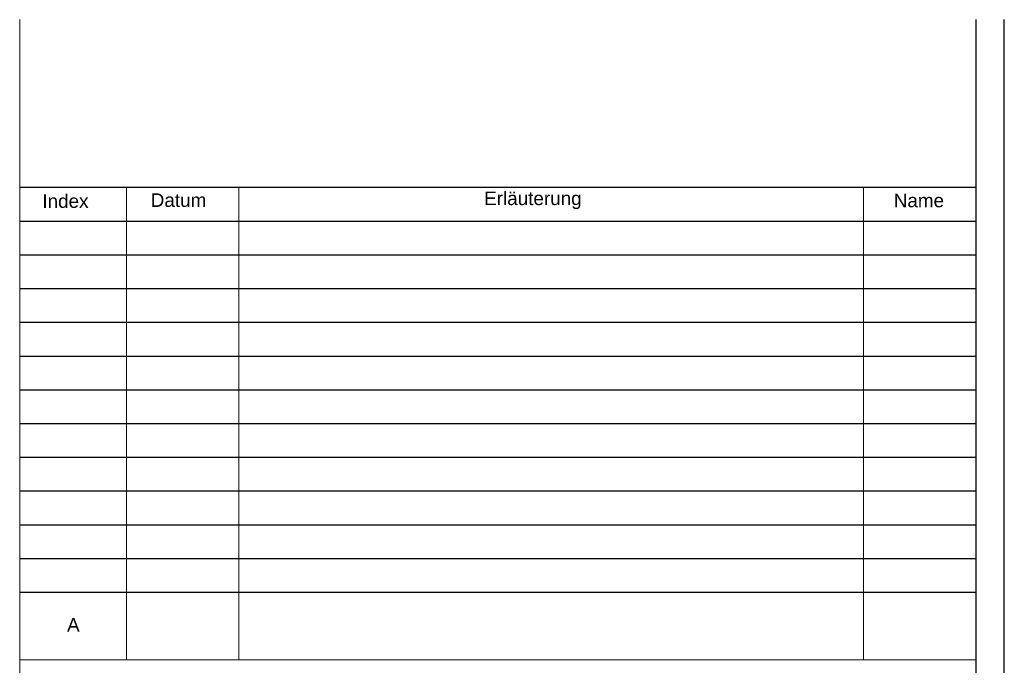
# Model space of a CAD drawing. Header units: metres. Extents: x -15 to 143, y -45 to 47.
# Tile 5 of 41: x 6 to 24, y 35 to 47. Entities that reach past the tile are written whole.
import ezdxf
from ezdxf.enums import TextEntityAlignment as Align

# ---------------------------------------------------------------- set-up
doc = ezdxf.new("R2010")
doc.units = ezdxf.units.M
doc.header["$LTSCALE"] = 0.0125
doc.layers.add('X_YYY_STF__8', color=7, linetype='Continuous')
doc.styles.add('Arial', font='arial.ttf')

msp = doc.modelspace()

# ---------------------------------------------------------------- linework, layer by layer
at = {"layer": 'X_YYY_STF__8', "lineweight": 0}
for p, q in [((6.262, 5.148), (6.262, 46.698)), ((8.159, 43.717), (8.159, 35.317)), ((10.159, 43.717), (10.159, 35.317)), ((21.258, 35.317), (21.258, 43.717)), ((6.262, 35.317), (23.259, 35.317))]:
    msp.add_line(p, q, dxfattribs=at)
at = {"layer": 'X_YYY_STF__8', "linetype": 'Continuous'}
for p, q in [((23.262, 5.148), (23.262, 46.698)), ((23.762, 4.648), (23.762, 46.698))]:
    msp.add_line(p, q, dxfattribs=at)
at = {"layer": 'X_YYY_STF__8'}
for p, q in [((6.262, 43.717), (23.258, 43.717)), ((6.262, 43.117), (23.258, 43.117)), ((6.262, 42.517), (23.258, 42.517)), ((6.262, 41.917), (23.258, 41.917)), ((6.262, 41.317), (23.258, 41.317)), ((6.262, 40.717), (23.258, 40.717)), ((6.262, 40.117), (23.258, 40.117)), ((6.262, 39.517), (23.258, 39.517)), ((6.262, 38.917), (23.258, 38.917)), ((6.262, 38.317), (23.258, 38.317)), ((6.262, 37.717), (23.258, 37.717)), ((6.262, 37.117), (23.258, 37.117)), ((6.262, 36.517), (23.258, 36.517))]:
    msp.add_line(p, q, dxfattribs=at)

# ---------------------------------------------------------------- texts
at = {"layer": 'X_YYY_STF__8', "style": 'Arial'}
for s, p in [('Index', (6.665, 43.28)), ('Datum', (8.591, 43.297)), ('Erläuterung', (14.517, 43.329)), ('Name', (21.797, 43.29)), ('A', (7.104, 35.746))]:
    msp.add_text(s, height=0.24, dxfattribs=at).set_placement(p, align=Align.BOTTOM_LEFT)

doc.saveas('drawing.dxf')
